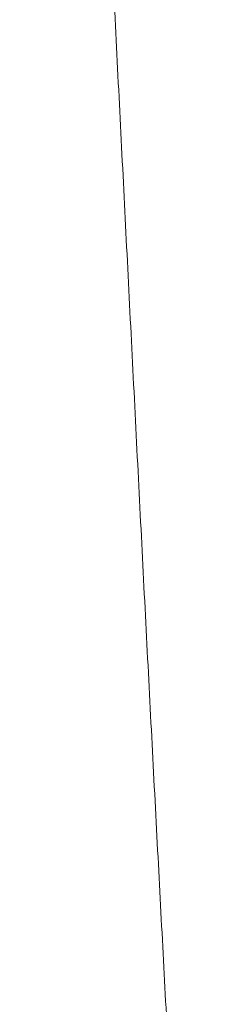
# Model space of a CAD drawing. Header units: millimetres. Extents: x 8 to 719, y 12 to 652.
# Tile 53 of 197: x 415.15 to 415.546, y 232.589 to 234.67. Entities that reach past the tile are written whole.
import ezdxf

# ---------------------------------------------------------------- set-up
doc = ezdxf.new("R2010")
doc.units = ezdxf.units.MM

msp = doc.modelspace()

# ---------------------------------------------------------------- linework, layer by layer
at = {"color": 252, "linetype": 'Continuous', "lineweight": 0}
msp.add_open_spline([(415.5457, 230.9687), (415.5422, 231.0354), (415.5352, 231.1699), (415.5243, 231.3746), (415.513, 231.5844), (415.5012, 231.7996), (415.4892, 232.0187), (415.477, 232.2414), (415.4647, 232.4671), (415.4524, 232.6968), (415.44, 232.931), (415.4276, 233.1694), (415.4151, 233.4114), (415.4026, 233.6549), (415.3902, 233.8997), (415.3778, 234.1438), (415.3655, 234.3867), (415.3533, 234.628), (415.341, 234.8689), (415.3286, 235.1102), (415.3161, 235.3515), (415.3037, 235.5922), (415.2913, 235.8304), (415.2791, 236.0656), (415.2671, 236.2959), (415.2554, 236.5207), (415.2441, 236.7396), (415.2331, 236.9532), (415.2232, 237.1502), (415.2142, 237.3309), (415.206, 237.496), (415.1983, 237.6551), (415.191, 237.8076), (415.184, 237.9531), (415.177, 238.1002), (415.17, 238.2477), (415.163, 238.3944), (415.1564, 238.5338), (415.1519, 238.6238), (415.1497, 238.6687)], degree=3, knots=[0, 0, 0, 0, 0.02493, 0.050214, 0.075837, 0.101793, 0.128058, 0.154133, 0.180474, 0.207071, 0.233906, 0.261452, 0.289203, 0.317155, 0.345298, 0.37362, 0.401594, 0.429707, 0.457937, 0.486262, 0.515179, 0.544155, 0.573173, 0.602223, 0.631293, 0.659859, 0.688422, 0.71696, 0.745457, 0.769595, 0.793679, 0.817697, 0.84164, 0.865505, 0.889292, 0.917212, 0.944977, 0.972574, 1, 1, 1, 1], dxfattribs=at)

doc.saveas('drawing.dxf')
